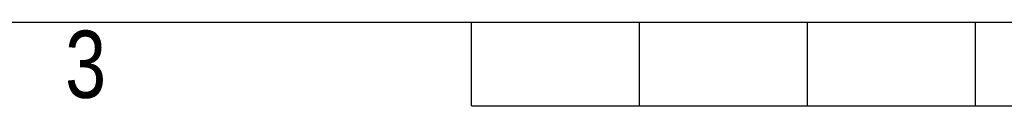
# Model space of a CAD drawing. Header units: millimetres. Extents: x 0 to 420, y 0 to 297.
# Tile 2 of 18: x 130 to 191, y 0 to 5. Entities that reach past the tile are written whole.
import ezdxf

# ---------------------------------------------------------------- set-up
doc = ezdxf.new("R2010")
doc.units = ezdxf.units.MM
doc.layers.add('CARTIGLIO', color=140, linetype='Continuous')
doc.styles.add('SLDTEXTSTYLE2', font='TXT', dxfattribs={"width": 0.821468})

msp = doc.modelspace()

# ---------------------------------------------------------------- linework, layer by layer
at = {"layer": 'CARTIGLIO', "linetype": 'Continuous'}
for p, q in [((5.1801, 5.171), (414.8274, 5.171)), ((158.2616, -0.0032), (158.2616, 5.171)), ((168.61, -0.0032), (168.61, 5.171)), ((178.9585, -0.0032), (178.9585, 5.171)), ((189.3069, -0.0032), (189.3069, 5.171)), ((158.2616, -0.0032), (261.7459, -0.0032))]:
    msp.add_line(p, q, dxfattribs=at)

# ---------------------------------------------------------------- texts
at = {"layer": 'CARTIGLIO', "insert": (134.4919, 4.6371), "char_height": 4.1394, "attachment_point": 2, "style": 'SLDTEXTSTYLE2'}
msp.add_mtext('3', dxfattribs=at)

doc.saveas('drawing.dxf')
